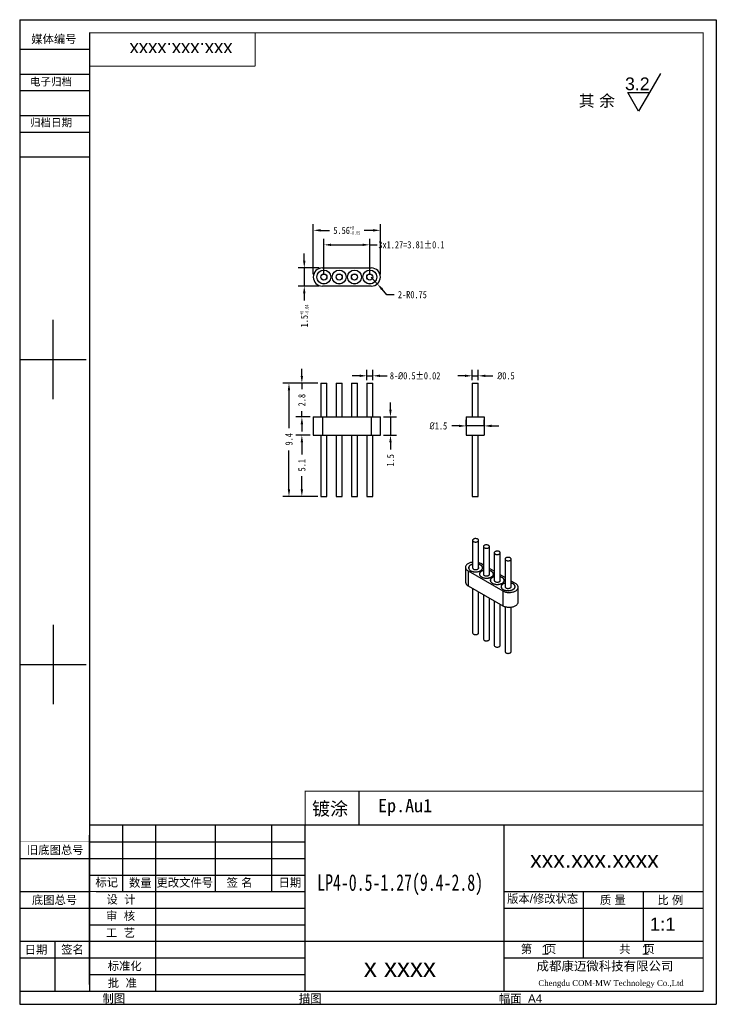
# Model space of a CAD drawing. Header units: inches. Extents: x 12.6 to 70.3, y 2.9 to 84.6.
import ezdxf

# ---------------------------------------------------------------- set-up
doc = ezdxf.new("R2010")
doc.units = ezdxf.units.IN
doc.header["$MEASUREMENT"] = 0
doc.layers.add('图框层', color=1, linetype='Continuous')
doc.layers.add('标注层', color=4, linetype='Continuous', lineweight=25)
doc.layers.add('零件外形图层', color=7, linetype='Continuous', lineweight=30)
doc.styles.add('SLDTEXTSTYLE6', font='txt', dxfattribs={"width": 0.7})
doc.styles.get("Standard").update_dxf_attribs({"font": 'arial.ttf'})
doc.styles.add('STYLE1', font='txt', dxfattribs={"height": 4})
doc.dimstyles.new('公差标注', dxfattribs={"dimtxt": 0.6, "dimasz": 0.6, "dimexe": 0.5, "dimexo": 0.25, "dimgap": 0.5, "dimtad": 0, "dimrnd": 1e-09, "dimdsep": 46, "dimtxsty": 'SLDTEXTSTYLE6', "dimcen": 0.09, "dimadec": 0, "dimazin": 2, "dimtol": 1, "dimtm": 1e-09, "dimtfac": 0.5, "dimtmove": 0, "dimatfit": 3, "dimfxl": 1, "dimfrac": 2, "dimtolj": 1, "dimarcsym": 0})
doc.dimstyles.new('垂直标注', dxfattribs={"dimtxt": 0.6, "dimasz": 0.6, "dimexe": 0.5, "dimexo": 0.25, "dimgap": 0.5, "dimtad": 0, "dimrnd": 1e-09, "dimzin": 9, "dimdsep": 46, "dimtxsty": 'SLDTEXTSTYLE6', "dimcen": 0, "dimadec": 0, "dimazin": 2, "dimtfac": 1, "dimtmove": 0, "dimatfit": 3, "dimfxl": 1, "dimfrac": 2, "dimtolj": 1, "dimtzin": 12, "dimarcsym": 0})
doc.dimstyles.new('平行标注', dxfattribs={"dimtxt": 0.6, "dimasz": 0.6, "dimexe": 0.5, "dimexo": 0.25, "dimgap": 0.5, "dimtad": 0, "dimtih": 1, "dimtoh": 1, "dimrnd": 1e-09, "dimzin": 9, "dimdsep": 46, "dimtxsty": 'SLDTEXTSTYLE6', "dimcen": 0.09, "dimadec": 0, "dimazin": 2, "dimtfac": 1, "dimtmove": 0, "dimatfit": 3, "dimfxl": 1, "dimfrac": 2, "dimtolj": 1, "dimtzin": 12, "dimarcsym": 0})

# ---------------------------------------------------------------- blocks, each defined once
blk = doc.blocks.new('*D37')
at = {"layer": 'Defpoints', "color": 0, "transparency": 16777216}
for p in [(34.892, 54.41), (37.535, 54.41), (37.535, 45.01)]:
    blk.add_point(p, dxfattribs=at)
at = {"layer": '标注层', "color": 0, "lineweight": -2, "transparency": 16777216}
for p, q in [((37.285, 54.41), (34.392, 54.41)), ((34.892, 53.81), (34.892, 50.687)), ((34.892, 45.61), (34.892, 48.833)), ((37.285, 45.01), (34.392, 45.01))]:
    blk.add_line(p, q, dxfattribs=at)
at = {"layer": '标注层', "color": 0, "transparency": 16777216}
for points in [[(34.792, 53.81), (34.992, 53.81), (34.892, 54.41)], [(34.792, 45.61), (34.992, 45.61), (34.892, 45.01)]]:
    blk.add_solid(points, dxfattribs=at)
at = {"layer": '标注层', "color": 0, "transparency": 16777216, "insert": (34.892, 49.76), "char_height": 0.6, "attachment_point": 5, "rotation": 90, "style": 'SLDTEXTSTYLE6'}
blk.add_mtext('\\A1;9.4', dxfattribs=at)
blk = doc.blocks.new('*D38')
at = {"layer": 'Defpoints', "color": 0, "transparency": 16777216}
for p in [(37.535, 54.41), (35.962, 51.61), (36.91, 51.61)]:
    blk.add_point(p, dxfattribs=at)
at = {"layer": '标注层', "color": 0, "lineweight": -2, "transparency": 16777216}
for p, q in [((35.962, 55.01), (35.962, 55.61)), ((37.285, 54.41), (35.462, 54.41)), ((35.962, 54.41), (35.962, 53.927)), ((36.66, 51.61), (35.462, 51.61)), ((35.962, 51.61), (35.962, 52.092)), ((35.962, 51.01), (35.962, 50.41))]:
    blk.add_line(p, q, dxfattribs=at)
at = {"layer": '标注层', "color": 0, "transparency": 16777216}
for points in [[(35.862, 55.01), (36.062, 55.01), (35.962, 54.41)], [(35.862, 51.01), (36.062, 51.01), (35.962, 51.61)]]:
    blk.add_solid(points, dxfattribs=at)
at = {"layer": '标注层', "color": 0, "transparency": 16777216, "insert": (35.962, 53.01), "char_height": 0.6, "attachment_point": 5, "rotation": 90, "style": 'SLDTEXTSTYLE6'}
blk.add_mtext('\\A1;2.8', dxfattribs=at)
blk = doc.blocks.new('*D39')
at = {"layer": 'Defpoints', "color": 0, "transparency": 16777216}
for p in [(36.91, 50.11), (35.962, 45.01), (37.535, 45.01)]:
    blk.add_point(p, dxfattribs=at)
at = {"layer": '标注层', "color": 0, "lineweight": -2, "transparency": 16777216}
for p, q in [((36.66, 50.11), (35.462, 50.11)), ((35.962, 49.51), (35.962, 48.512)), ((35.962, 45.61), (35.962, 46.707)), ((37.285, 45.01), (35.462, 45.01))]:
    blk.add_line(p, q, dxfattribs=at)
at = {"layer": '标注层', "color": 0, "transparency": 16777216}
for points in [[(35.862, 49.51), (36.062, 49.51), (35.962, 50.11)], [(35.862, 45.61), (36.062, 45.61), (35.962, 45.01)]]:
    blk.add_solid(points, dxfattribs=at)
at = {"layer": '标注层', "color": 0, "transparency": 16777216, "insert": (35.962, 47.61), "char_height": 0.6, "attachment_point": 5, "rotation": 90, "style": 'SLDTEXTSTYLE6'}
blk.add_mtext('\\A1;5.1', dxfattribs=at)
blk = doc.blocks.new('*D40')
at = {"layer": 'Defpoints', "color": 0, "transparency": 16777216}
for p in [(41.845, 55.025), (41.345, 54.41), (41.845, 54.41)]:
    blk.add_point(p, dxfattribs=at)
at = {"layer": '标注层', "color": 0, "lineweight": -2, "transparency": 16777216}
for p, q in [((40.745, 55.025), (40.145, 55.025)), ((41.345, 54.66), (41.345, 55.525)), ((41.345, 55.025), (41.845, 55.025)), ((41.845, 54.66), (41.845, 55.525)), ((42.445, 55.025), (43.045, 55.025))]:
    blk.add_line(p, q, dxfattribs=at)
at = {"layer": '标注层', "color": 0, "transparency": 16777216}
for points in [[(40.745, 55.125), (40.745, 54.925), (41.345, 55.025)], [(42.445, 55.125), (42.445, 54.925), (41.845, 55.025)]]:
    blk.add_solid(points, dxfattribs=at)
at = {"layer": '标注层', "color": 0, "transparency": 16777216, "insert": (45.354, 55.025), "char_height": 0.6, "attachment_point": 5, "style": 'SLDTEXTSTYLE6'}
blk.add_mtext('\\A1;8-{\\fISOCPEUR|b0|i0|c0|p34;%%C}0.5%%P0.02', dxfattribs=at)
blk = doc.blocks.new('*D41')
at = {"layer": 'Defpoints', "color": 0, "transparency": 16777216}
for p in [(42.47, 51.61), (43.309, 51.61), (42.47, 50.11)]:
    blk.add_point(p, dxfattribs=at)
at = {"layer": '标注层', "color": 0, "lineweight": -2, "transparency": 16777216}
for p, q in [((43.309, 52.21), (43.309, 52.81)), ((42.72, 51.61), (43.809, 51.61)), ((43.309, 51.61), (43.309, 50.11)), ((42.72, 50.11), (43.809, 50.11)), ((43.309, 49.51), (43.309, 48.91))]:
    blk.add_line(p, q, dxfattribs=at)
at = {"layer": '标注层', "color": 0, "transparency": 16777216}
for points in [[(43.209, 52.21), (43.409, 52.21), (43.309, 51.61)], [(43.209, 49.51), (43.409, 49.51), (43.309, 50.11)]]:
    blk.add_solid(points, dxfattribs=at)
at = {"layer": '标注层', "color": 0, "transparency": 16777216, "insert": (43.309, 48.012), "char_height": 0.6, "attachment_point": 5, "rotation": 90, "style": 'SLDTEXTSTYLE6'}
blk.add_mtext('\\A1;1.5', dxfattribs=at)
blk = doc.blocks.new('*D42')
at = {"layer": 'Defpoints', "color": 0, "transparency": 16777216}
for p in [(50.587, 55.025), (50.087, 54.41), (50.587, 54.41)]:
    blk.add_point(p, dxfattribs=at)
at = {"layer": '标注层', "color": 0, "lineweight": -2, "transparency": 16777216}
for p, q in [((49.487, 55.025), (48.887, 55.025)), ((50.087, 54.66), (50.087, 55.525)), ((50.087, 55.025), (50.587, 55.025)), ((50.587, 54.66), (50.587, 55.525)), ((51.187, 55.025), (51.787, 55.025))]:
    blk.add_line(p, q, dxfattribs=at)
at = {"layer": '标注层', "color": 0, "transparency": 16777216}
for points in [[(49.487, 55.125), (49.487, 54.925), (50.087, 55.025)], [(51.187, 55.125), (51.187, 54.925), (50.587, 55.025)]]:
    blk.add_solid(points, dxfattribs=at)
at = {"layer": '标注层', "color": 0, "transparency": 16777216, "insert": (52.886, 55.025), "char_height": 0.6, "attachment_point": 5, "style": 'SLDTEXTSTYLE6'}
blk.add_mtext('\\A1;{\\fISOCPEUR|b0|i0|c0|p34;%%C}0.5', dxfattribs=at)
blk = doc.blocks.new('*D43')
at = {"layer": 'Defpoints', "color": 0, "transparency": 16777216}
for p in [(51.087, 50.87), (49.587, 50.59), (51.087, 50.59)]:
    blk.add_point(p, dxfattribs=at)
at = {"layer": '标注层', "color": 0, "lineweight": -2, "transparency": 16777216}
for p, q in [((48.987, 50.87), (48.387, 50.87)), ((49.587, 50.84), (49.587, 51.37)), ((51.087, 50.87), (49.587, 50.87)), ((51.087, 50.84), (51.087, 51.37)), ((51.687, 50.87), (52.287, 50.87))]:
    blk.add_line(p, q, dxfattribs=at)
at = {"layer": '标注层', "color": 0, "transparency": 16777216}
for points in [[(48.987, 50.97), (48.987, 50.77), (49.587, 50.87)], [(51.687, 50.97), (51.687, 50.77), (51.087, 50.87)]]:
    blk.add_solid(points, dxfattribs=at)
at = {"layer": '标注层', "color": 0, "transparency": 16777216, "insert": (47.287, 50.87), "char_height": 0.6, "attachment_point": 5, "style": 'SLDTEXTSTYLE6'}
blk.add_mtext('\\A1;{\\fISOCPEUR|b0|i0|c0|p34;%%C}1.5', dxfattribs=at)
blk = doc.blocks.new('*D44')
at = {"layer": 'Defpoints', "color": 0, "transparency": 16777216}
for p in [(41.595, 65.891), (37.785, 63.221), (41.595, 63.221)]:
    blk.add_point(p, dxfattribs=at)
at = {"layer": '标注层', "color": 0, "lineweight": -2, "transparency": 16777216}
for p, q in [((37.785, 63.471), (37.785, 66.391)), ((41.595, 63.471), (41.595, 66.391)), ((38.385, 65.891), (40.995, 65.891)), ((41.595, 65.891), (42.195, 65.891))]:
    blk.add_line(p, q, dxfattribs=at)
at = {"layer": '标注层', "color": 0, "transparency": 16777216}
for points in [[(38.385, 65.991), (38.385, 65.791), (37.785, 65.891)], [(40.995, 65.991), (40.995, 65.791), (41.595, 65.891)]]:
    blk.add_solid(points, dxfattribs=at)
at = {"layer": '标注层', "color": 0, "transparency": 16777216, "insert": (45.049, 65.891), "char_height": 0.6, "attachment_point": 5, "style": 'SLDTEXTSTYLE6'}
blk.add_mtext('\\A1;3x1.27=3.81%%P0.1', dxfattribs=at)
blk = doc.blocks.new('*D45')
at = {"layer": 'Defpoints', "color": 0, "transparency": 16777216}
for p in [(42.47, 67.093), (36.91, 63.221), (42.47, 63.221)]:
    blk.add_point(p, dxfattribs=at)
at = {"layer": '标注层', "color": 0, "lineweight": -2, "transparency": 16777216}
for p, q in [((36.91, 63.471), (36.91, 67.593)), ((37.51, 67.093), (38.245, 67.093)), ((41.87, 67.093), (41.134, 67.093)), ((42.47, 63.471), (42.47, 67.593))]:
    blk.add_line(p, q, dxfattribs=at)
at = {"layer": '标注层', "color": 0, "transparency": 16777216}
for points in [[(37.51, 67.193), (37.51, 66.993), (36.91, 67.093)], [(41.87, 67.193), (41.87, 66.993), (42.47, 67.093)]]:
    blk.add_solid(points, dxfattribs=at)
at = {"layer": '标注层', "color": 0, "transparency": 16777216, "insert": (39.69, 67.093), "char_height": 0.6, "attachment_point": 5, "style": 'SLDTEXTSTYLE6'}
blk.add_mtext('\\A1;5.56{\\H0.3;\\S+0^ -0.05;}', dxfattribs=at)
blk = doc.blocks.new('*D46')
at = {"layer": 'Defpoints', "color": 0, "transparency": 16777216}
for p in [(37.66, 63.971), (36.161, 62.471), (37.66, 62.471)]:
    blk.add_point(p, dxfattribs=at)
at = {"layer": '标注层', "color": 0, "lineweight": -2, "transparency": 16777216}
for p, q in [((36.161, 64.571), (36.161, 65.171)), ((37.41, 63.971), (35.661, 63.971)), ((36.161, 63.971), (36.161, 62.471)), ((37.41, 62.471), (35.661, 62.471)), ((36.161, 61.871), (36.161, 61.271))]:
    blk.add_line(p, q, dxfattribs=at)
at = {"layer": '标注层', "color": 0, "transparency": 16777216}
for points in [[(36.061, 64.571), (36.261, 64.571), (36.161, 63.971)], [(36.061, 61.871), (36.261, 61.871), (36.161, 62.471)]]:
    blk.add_solid(points, dxfattribs=at)
at = {"layer": '标注层', "color": 0, "transparency": 16777216, "insert": (36.161, 59.989), "char_height": 0.6, "attachment_point": 5, "rotation": 90, "style": 'SLDTEXTSTYLE6'}
blk.add_mtext('\\A1;1.5{\\H0.3;\\S+0^ -0.04;}', dxfattribs=at)
blk = doc.blocks.new('*D47')
at = {"layer": 'Defpoints', "color": 0, "transparency": 16777216}
for p in [(41.72, 63.221), (42.216, 62.658)]:
    blk.add_point(p, dxfattribs=at)
at = {"layer": '标注层', "color": 0, "lineweight": -2, "transparency": 16777216}
for p, q in [((41.72, 63.221), (42.216, 62.658)), ((43.009, 61.757), (42.612, 62.208)), ((43.609, 61.757), (43.009, 61.757))]:
    blk.add_line(p, q, dxfattribs=at)
at = {"layer": '标注层', "color": 0, "transparency": 16777216}
blk.add_solid([(42.687, 62.274), (42.537, 62.141), (42.216, 62.658)], dxfattribs=at)
at = {"layer": '标注层', "color": 0, "transparency": 16777216, "insert": (45.126, 61.757), "char_height": 0.6, "attachment_point": 5, "style": 'SLDTEXTSTYLE6'}
blk.add_mtext('\\A1;2-R0.75', dxfattribs=at)

msp = doc.modelspace()

# ---------------------------------------------------------------- linework, layer by layer
at = {"layer": '图框层', "color": 1}
for p, q in [((12.578, 84.567), (70.328, 84.567)), ((12.578, 84.567), (12.578, 2.892)), ((70.328, 84.567), (70.328, 2.892)), ((18.353, 83.467), (18.353, 3.992)), ((18.353, 82.092), (12.578, 82.092)), ((65.691, 80.093), (64.789, 78.531)), ((18.353, 80.029), (12.578, 80.029)), ((18.353, 80.029), (12.578, 80.029)), ((18.353, 78.654), (12.578, 78.654)), ((63.887, 76.969), (62.985, 78.531)), ((62.985, 78.531), (64.789, 78.531)), ((64.789, 78.531), (63.887, 76.969)), ((18.353, 76.592), (12.578, 76.592)), ((18.353, 75.217), (12.578, 75.217)), ((18.353, 73.154), (12.578, 73.154)), ((15.328, 53.079), (15.328, 59.679)), ((70.328, 57.342), (70.328, 2.892)), ((12.578, 56.379), (18.078, 56.379)), ((15.328, 34.379), (15.328, 27.779)), ((12.578, 31.079), (18.078, 31.079)), ((40.689, 20.561), (40.689, 17.811)), ((18.353, 17.742), (18.353, 3.992)), ((69.228, 17.742), (18.353, 17.742)), ((21.103, 12.242), (21.103, 17.742)), ((23.853, 3.992), (23.853, 17.742)), ((28.803, 12.242), (28.803, 17.742)), ((33.478, 12.242), (33.478, 17.742)), ((36.228, 3.992), (36.228, 17.742)), ((52.728, 3.992), (52.728, 17.742)), ((18.353, 4.542), (18.353, 16.917)), ((18.353, 16.367), (36.228, 16.367)), ((12.578, 14.992), (18.353, 14.992)), ((18.353, 14.992), (36.228, 14.992)), ((18.353, 13.617), (36.228, 13.617)), ((12.578, 12.242), (18.353, 12.242)), ((18.903, 12.242), (36.228, 12.242)), ((52.728, 12.242), (69.228, 12.242)), ((59.328, 6.742), (59.328, 12.242)), ((64.278, 8.117), (64.278, 12.242)), ((12.578, 10.867), (18.353, 10.867)), ((18.353, 10.867), (36.228, 10.867)), ((52.728, 10.867), (69.228, 10.867)), ((18.353, 9.492), (36.228, 9.492)), ((12.578, 8.117), (18.353, 8.117)), ((15.465, 8.117), (15.465, 3.992)), ((18.353, 8.117), (69.228, 8.117)), ((12.578, 6.742), (18.353, 6.742)), ((18.353, 6.742), (36.228, 6.742)), ((52.728, 6.742), (69.228, 6.742)), ((18.353, 5.367), (36.228, 5.367)), ((12.578, 3.992), (69.228, 3.992)), ((12.578, 2.892), (70.328, 2.892)), ((12.578, 2.892), (70.328, 2.892))]:
    msp.add_line(p, q, dxfattribs=at)
for points, const_width in [([(18.353, 83.467), (18.353, 3.992), (69.228, 3.992), (69.228, 83.467), (18.353, 83.467)], 0.0825), ([(32.103, 80.717), (32.103, 83.467)], 0.0825), ([(32.103, 80.717), (18.353, 80.717)], 0.0825), ([(36.228, 17.742), (36.228, 20.561), (69.228, 20.561)], 0.0825), ([(52.728, 17.742), (52.728, 3.992)], 0.0825), ([(12.578, 16.367), (18.353, 16.367)], 0.0275), ([(18.353, 12.242), (36.228, 12.242)], 0.0825), ([(52.728, 12.242), (69.228, 12.242)], 0.0825), ([(52.728, 6.742), (69.228, 6.742)], 0.0825)]:
    msp.add_lwpolyline(points, dxfattribs=dict(at, const_width=const_width))
at = {"layer": '图框层', "color": 1, "const_width": 0.0825}
msp.add_lwpolyline([(18.353, 83.467), (69.228, 83.467), (69.228, 3.992), (18.353, 3.992), (18.353, 83.467)], close=True, dxfattribs=at)
at = {"layer": '零件外形图层', "linetype": 'Continuous', "lineweight": 30}
for p, q in [((37.66, 63.971), (41.72, 63.971)), ((41.72, 62.471), (37.66, 62.471)), ((37.535, 54.41), (37.535, 51.61)), ((37.535, 54.41), (37.785, 54.41)), ((37.785, 54.41), (38.035, 54.41)), ((38.035, 51.61), (38.035, 54.41)), ((38.805, 54.41), (38.805, 51.61)), ((38.805, 54.41), (39.055, 54.41)), ((39.055, 54.41), (39.305, 54.41)), ((39.305, 51.61), (39.305, 54.41)), ((40.075, 54.41), (40.075, 51.61)), ((40.075, 54.41), (40.325, 54.41)), ((40.325, 54.41), (40.575, 54.41)), ((40.575, 51.61), (40.575, 54.41)), ((41.345, 54.41), (41.345, 51.61)), ((41.345, 54.41), (41.595, 54.41)), ((41.595, 54.41), (41.845, 54.41)), ((41.845, 51.61), (41.845, 54.41)), ((50.087, 54.41), (50.087, 51.61)), ((50.087, 54.41), (50.587, 54.41)), ((50.587, 51.61), (50.587, 54.41)), ((36.91, 51.61), (36.91, 50.11)), ((36.91, 51.61), (37.66, 51.61)), ((37.66, 51.61), (37.66, 50.11)), ((37.66, 51.61), (41.72, 51.61)), ((41.72, 51.61), (41.72, 50.11)), ((41.72, 51.61), (42.47, 51.61)), ((42.47, 50.11), (42.47, 51.61)), ((49.587, 51.61), (49.587, 50.11)), ((49.587, 51.61), (51.087, 51.61)), ((51.087, 51.61), (51.087, 50.11)), ((36.91, 50.11), (37.66, 50.11)), ((37.535, 50.11), (37.535, 45.01)), ((37.66, 50.11), (41.72, 50.11)), ((38.035, 45.01), (38.035, 50.11)), ((38.805, 50.11), (38.805, 45.01)), ((39.305, 45.01), (39.305, 50.11)), ((40.075, 50.11), (40.075, 45.01)), ((40.575, 45.01), (40.575, 50.11)), ((41.345, 50.11), (41.345, 45.01)), ((41.72, 50.11), (42.47, 50.11)), ((41.845, 45.01), (41.845, 50.11)), ((49.587, 50.11), (51.087, 50.11)), ((50.087, 50.11), (50.087, 45.01)), ((50.587, 45.01), (50.587, 50.11)), ((37.535, 45.01), (37.785, 45.01)), ((37.785, 45.01), (38.035, 45.01)), ((38.805, 45.01), (39.055, 45.01)), ((39.055, 45.01), (39.305, 45.01)), ((40.075, 45.01), (40.325, 45.01)), ((40.325, 45.01), (40.575, 45.01)), ((41.345, 45.01), (41.595, 45.01)), ((41.595, 45.01), (41.845, 45.01)), ((50.087, 45.01), (50.587, 45.01)), ((50.119, 41.379), (50.119, 39.064)), ((50.619, 39.064), (50.619, 41.379)), ((51.017, 40.861), (51.017, 38.545)), ((51.517, 38.545), (51.517, 40.861)), ((51.915, 40.342), (51.915, 38.027)), ((52.415, 38.027), (52.415, 40.342)), ((51.017, 39.331), (50.811, 39.45)), ((52.813, 39.824), (52.813, 37.508)), ((53.313, 37.508), (53.313, 39.824)), ((49.531, 39.144), (49.531, 37.919)), ((49.75, 38.838), (52.621, 37.18)), ((49.75, 38.838), (49.75, 37.613)), ((49.794, 39.093), (49.794, 39.049)), ((50.692, 38.574), (50.692, 38.53)), ((50.944, 39.049), (50.944, 39.093)), ((51.915, 38.812), (51.517, 39.042)), ((51.842, 38.53), (51.842, 38.574)), ((52.813, 38.294), (52.415, 38.524)), ((49.75, 37.613), (52.621, 35.955)), ((51.59, 38.056), (51.59, 38.012)), ((52.74, 38.012), (52.74, 38.056)), ((53.682, 37.793), (53.313, 38.005)), ((50.119, 37.4), (50.119, 33.704)), ((50.619, 33.704), (50.619, 37.111)), ((51.017, 36.881), (51.017, 33.185)), ((52.488, 37.537), (52.488, 37.494)), ((52.621, 37.18), (52.621, 35.955)), ((53.638, 37.494), (53.638, 37.537)), ((53.902, 36.262), (53.902, 37.486)), ((51.517, 33.185), (51.517, 36.593)), ((51.915, 36.363), (51.915, 32.667)), ((52.415, 32.667), (52.415, 36.074)), ((52.813, 35.875), (52.813, 32.148)), ((53.313, 32.148), (53.313, 35.839))]:
    msp.add_line(p, q, dxfattribs=at)
at = {"layer": '零件外形图层', "linetype": 'Continuous', "lineweight": 30, "flags": 128}
for points in [[(50.192, 41.277), (50.224, 41.262), (50.259, 41.249), (50.298, 41.241), (50.338, 41.236), (50.379, 41.235), (50.42, 41.238), (50.46, 41.245), (50.497, 41.255), (50.531, 41.269), (50.56, 41.286), (50.584, 41.305), (50.602, 41.327), (50.614, 41.349), (50.619, 41.373), (50.617, 41.397), (50.609, 41.42), (50.594, 41.442), (50.573, 41.463), (50.546, 41.481), (50.514, 41.496), (50.479, 41.509), (50.44, 41.517), (50.4, 41.522), (50.359, 41.523), (50.318, 41.52), (50.278, 41.513), (50.241, 41.503), (50.207, 41.489), (50.178, 41.472), (50.154, 41.453), (50.136, 41.431), (50.124, 41.409), (50.119, 41.385), (50.121, 41.361), (50.129, 41.338), (50.144, 41.316), (50.166, 41.295), (50.192, 41.277)], [(51.09, 40.759), (51.122, 40.743), (51.157, 40.731), (51.196, 40.722), (51.236, 40.717), (51.277, 40.716), (51.318, 40.719), (51.358, 40.726), (51.395, 40.737), (51.429, 40.75), (51.458, 40.767), (51.482, 40.787), (51.5, 40.808), (51.512, 40.831), (51.517, 40.855), (51.515, 40.878), (51.507, 40.902), (51.492, 40.924), (51.471, 40.944), (51.444, 40.963), (51.412, 40.978), (51.377, 40.99), (51.338, 40.999), (51.298, 41.004), (51.257, 41.005), (51.216, 41.002), (51.176, 40.995), (51.139, 40.985), (51.106, 40.971), (51.076, 40.954), (51.052, 40.934), (51.034, 40.913), (51.022, 40.89), (51.017, 40.867), (51.019, 40.843), (51.027, 40.819), (51.042, 40.797), (51.064, 40.777), (51.09, 40.759)], [(51.988, 40.24), (52.02, 40.225), (52.055, 40.213), (52.094, 40.204), (52.134, 40.199), (52.175, 40.198), (52.216, 40.201), (52.256, 40.208), (52.293, 40.218), (52.327, 40.232), (52.356, 40.249), (52.38, 40.268), (52.398, 40.29), (52.41, 40.313), (52.415, 40.336), (52.413, 40.36), (52.405, 40.383), (52.39, 40.406), (52.369, 40.426), (52.342, 40.444), (52.31, 40.46), (52.275, 40.472), (52.236, 40.48), (52.196, 40.485), (52.155, 40.486), (52.114, 40.483), (52.074, 40.477), (52.037, 40.466), (52.004, 40.452), (51.974, 40.435), (51.95, 40.416), (51.932, 40.395), (51.92, 40.372), (51.915, 40.348), (51.917, 40.324), (51.926, 40.301), (51.941, 40.279), (51.962, 40.258), (51.988, 40.24)], [(50.119, 39.567), (50.087, 39.562), (50.019, 39.549), (49.953, 39.533), (49.89, 39.513), (49.831, 39.49), (49.776, 39.464), (49.726, 39.435), (49.68, 39.403), (49.64, 39.369), (49.606, 39.333), (49.578, 39.295), (49.556, 39.256), (49.541, 39.216), (49.533, 39.175), (49.531, 39.133), (49.536, 39.092), (49.548, 39.052), (49.566, 39.012), (49.591, 38.973), (49.622, 38.936), (49.66, 38.901), (49.702, 38.868), (49.75, 38.838)], [(50.119, 39.395), (50.068, 39.379), (50.017, 39.359), (49.97, 39.336), (49.928, 39.31), (49.89, 39.281), (49.858, 39.251), (49.832, 39.219), (49.812, 39.185), (49.798, 39.15), (49.79, 39.115), (49.79, 39.079), (49.795, 39.044), (49.808, 39.009), (49.826, 38.975), (49.851, 38.942), (49.882, 38.911), (49.918, 38.882), (49.959, 38.856)], [(50.119, 39.392), (50.086, 39.382), (50.034, 39.362), (49.985, 39.34), (49.941, 39.314), (49.902, 39.286), (49.869, 39.256), (49.841, 39.224), (49.819, 39.19), (49.804, 39.155), (49.796, 39.12), (49.794, 39.084), (49.799, 39.048), (49.811, 39.013), (49.829, 38.978), (49.854, 38.945), (49.885, 38.914), (49.921, 38.885), (49.962, 38.858)], [(49.959, 38.856), (50.005, 38.832), (50.055, 38.811), (50.109, 38.794), (50.165, 38.779), (50.224, 38.769), (50.284, 38.761), (50.346, 38.758), (50.408, 38.759), (50.469, 38.763), (50.529, 38.771), (50.587, 38.783), (50.643, 38.798), (50.696, 38.816), (50.745, 38.838), (50.79, 38.862), (50.83, 38.889), (50.865, 38.919), (50.894, 38.95), (50.917, 38.983), (50.934, 39.018), (50.945, 39.053), (50.949, 39.088), (50.947, 39.124), (50.938, 39.159), (50.922, 39.194), (50.9, 39.227), (50.873, 39.259), (50.839, 39.289), (50.8, 39.317), (50.757, 39.342), (50.709, 39.364), (50.657, 39.383), (50.619, 39.395)], [(49.962, 38.858), (50.009, 38.834), (50.059, 38.813), (50.114, 38.795), (50.171, 38.781), (50.23, 38.771), (50.291, 38.764), (50.353, 38.761), (50.416, 38.762), (50.477, 38.767), (50.538, 38.775), (50.596, 38.788), (50.652, 38.804), (50.705, 38.823), (50.753, 38.846), (50.797, 38.871), (50.836, 38.899), (50.87, 38.929), (50.897, 38.962), (50.919, 38.995), (50.934, 39.03), (50.942, 39.066), (50.944, 39.102), (50.939, 39.138), (50.927, 39.173), (50.909, 39.207), (50.884, 39.24), (50.854, 39.271), (50.817, 39.301), (50.776, 39.327), (50.729, 39.351), (50.679, 39.372), (50.625, 39.39), (50.619, 39.392)], [(52.886, 39.722), (52.918, 39.706), (52.953, 39.694), (52.992, 39.685), (53.032, 39.681), (53.073, 39.68), (53.114, 39.683), (53.154, 39.689), (53.191, 39.7), (53.225, 39.714), (53.254, 39.73), (53.278, 39.75), (53.296, 39.771), (53.308, 39.794), (53.313, 39.818), (53.311, 39.842), (53.303, 39.865), (53.288, 39.887), (53.267, 39.908), (53.24, 39.926), (53.208, 39.941), (53.173, 39.953), (53.134, 39.962), (53.094, 39.967), (53.053, 39.968), (53.012, 39.965), (52.972, 39.958), (52.935, 39.948), (52.902, 39.934), (52.872, 39.917), (52.848, 39.898), (52.83, 39.876), (52.818, 39.853), (52.813, 39.83), (52.815, 39.806), (52.824, 39.783), (52.839, 39.76), (52.86, 39.74), (52.886, 39.722)], [(50.189, 38.989), (50.22, 38.973), (50.255, 38.961), (50.293, 38.952), (50.333, 38.947), (50.374, 38.946), (50.415, 38.948), (50.455, 38.954), (50.492, 38.964), (50.526, 38.977), (50.556, 38.993), (50.582, 39.012), (50.602, 39.032), (50.615, 39.055), (50.623, 39.078), (50.624, 39.102), (50.619, 39.122)], [(51.017, 38.876), (50.966, 38.86), (50.915, 38.84), (50.868, 38.817), (50.826, 38.791), (50.788, 38.763), (50.756, 38.733), (50.73, 38.7), (50.71, 38.667), (50.696, 38.632), (50.688, 38.597), (50.688, 38.561), (50.693, 38.525), (50.706, 38.49), (50.724, 38.457), (50.749, 38.424), (50.78, 38.393), (50.816, 38.364), (50.857, 38.338)], [(51.017, 38.873), (50.984, 38.863), (50.932, 38.844), (50.883, 38.821), (50.839, 38.796), (50.8, 38.768), (50.767, 38.738), (50.739, 38.705), (50.717, 38.672), (50.702, 38.637), (50.694, 38.601), (50.692, 38.565), (50.697, 38.529), (50.709, 38.494), (50.727, 38.46), (50.752, 38.427), (50.783, 38.396), (50.819, 38.366), (50.861, 38.34)], [(50.857, 38.338), (50.903, 38.314), (50.953, 38.293), (51.007, 38.275), (51.063, 38.261), (51.122, 38.25), (51.182, 38.243), (51.244, 38.24), (51.306, 38.24), (51.367, 38.244), (51.427, 38.252), (51.485, 38.264), (51.541, 38.279), (51.594, 38.298), (51.643, 38.319), (51.688, 38.344), (51.728, 38.371), (51.763, 38.4), (51.792, 38.432), (51.815, 38.465), (51.832, 38.499), (51.843, 38.534), (51.847, 38.57), (51.845, 38.605), (51.836, 38.641), (51.82, 38.675), (51.798, 38.709), (51.771, 38.74), (51.737, 38.77), (51.698, 38.798), (51.655, 38.823), (51.607, 38.846), (51.555, 38.865), (51.517, 38.876)], [(50.861, 38.34), (50.907, 38.316), (50.957, 38.295), (51.012, 38.277), (51.069, 38.263), (51.128, 38.252), (51.189, 38.245), (51.252, 38.242), (51.314, 38.243), (51.375, 38.248), (51.436, 38.257), (51.494, 38.269), (51.55, 38.285), (51.603, 38.305), (51.651, 38.327), (51.695, 38.353), (51.734, 38.381), (51.768, 38.411), (51.795, 38.443), (51.817, 38.477), (51.832, 38.512), (51.84, 38.547), (51.842, 38.583), (51.837, 38.619), (51.825, 38.654), (51.807, 38.689), (51.782, 38.722), (51.752, 38.753), (51.715, 38.782), (51.674, 38.809), (51.627, 38.833), (51.577, 38.854), (51.523, 38.872), (51.517, 38.873)], [(51.087, 38.47), (51.118, 38.455), (51.153, 38.443), (51.191, 38.434), (51.231, 38.429), (51.272, 38.427), (51.313, 38.429), (51.353, 38.436), (51.39, 38.445), (51.424, 38.458), (51.455, 38.474), (51.48, 38.493), (51.5, 38.514), (51.513, 38.536), (51.521, 38.559), (51.522, 38.583), (51.517, 38.603)], [(51.915, 38.358), (51.864, 38.342), (51.813, 38.322), (51.766, 38.299), (51.724, 38.273), (51.686, 38.245), (51.654, 38.214), (51.628, 38.182), (51.608, 38.148), (51.594, 38.114), (51.586, 38.078), (51.586, 38.042), (51.591, 38.007), (51.604, 37.972), (51.622, 37.938), (51.647, 37.905), (51.678, 37.874), (51.714, 37.846), (51.755, 37.819)], [(51.915, 38.355), (51.882, 38.345), (51.83, 38.325), (51.781, 38.303), (51.737, 38.278), (51.698, 38.25), (51.665, 38.219), (51.637, 38.187), (51.615, 38.153), (51.6, 38.118), (51.592, 38.083), (51.59, 38.047), (51.595, 38.011), (51.607, 37.976), (51.625, 37.941), (51.65, 37.908), (51.681, 37.877), (51.717, 37.848), (51.759, 37.821)], [(51.755, 37.819), (51.801, 37.795), (51.851, 37.774), (51.905, 37.757), (51.961, 37.742), (52.02, 37.732), (52.08, 37.725), (52.142, 37.721), (52.204, 37.722), (52.265, 37.726), (52.325, 37.734), (52.383, 37.746), (52.439, 37.761), (52.492, 37.779), (52.541, 37.801), (52.586, 37.825), (52.626, 37.853), (52.661, 37.882), (52.69, 37.913), (52.713, 37.946), (52.73, 37.981), (52.741, 38.016), (52.745, 38.051), (52.743, 38.087), (52.734, 38.122), (52.718, 38.157), (52.696, 38.19), (52.669, 38.222), (52.635, 38.252), (52.596, 38.28), (52.553, 38.305), (52.505, 38.327), (52.453, 38.347), (52.415, 38.358)], [(51.759, 37.821), (51.805, 37.797), (51.855, 37.776), (51.91, 37.758), (51.967, 37.744), (52.026, 37.734), (52.087, 37.727), (52.15, 37.724), (52.212, 37.725), (52.273, 37.73), (52.334, 37.739), (52.392, 37.751), (52.448, 37.767), (52.501, 37.786), (52.549, 37.809), (52.593, 37.834), (52.632, 37.862), (52.666, 37.892), (52.693, 37.925), (52.715, 37.958), (52.73, 37.993), (52.738, 38.029), (52.74, 38.065), (52.735, 38.101), (52.723, 38.136), (52.705, 38.17), (52.68, 38.203), (52.65, 38.235), (52.613, 38.264), (52.572, 38.291), (52.525, 38.315), (52.475, 38.336), (52.421, 38.353), (52.415, 38.355)], [(51.985, 37.952), (52.016, 37.936), (52.051, 37.924), (52.089, 37.915), (52.129, 37.91), (52.17, 37.909), (52.211, 37.911), (52.251, 37.917), (52.288, 37.927), (52.322, 37.94), (52.353, 37.956), (52.378, 37.975), (52.398, 37.995), (52.411, 38.018), (52.419, 38.041), (52.42, 38.065), (52.415, 38.085)], [(52.813, 37.84), (52.762, 37.824), (52.711, 37.804), (52.664, 37.78), (52.622, 37.755), (52.584, 37.726), (52.552, 37.696), (52.526, 37.664), (52.506, 37.63), (52.492, 37.595), (52.484, 37.56), (52.484, 37.524), (52.489, 37.489), (52.502, 37.454), (52.52, 37.42), (52.545, 37.387), (52.576, 37.356), (52.612, 37.327), (52.653, 37.301)], [(52.813, 37.836), (52.78, 37.826), (52.728, 37.807), (52.679, 37.785), (52.635, 37.759), (52.596, 37.731), (52.563, 37.701), (52.535, 37.669), (52.513, 37.635), (52.498, 37.6), (52.49, 37.564), (52.488, 37.528), (52.493, 37.493), (52.505, 37.457), (52.523, 37.423), (52.548, 37.39), (52.579, 37.359), (52.615, 37.329), (52.657, 37.303)], [(52.621, 37.18), (52.674, 37.153), (52.731, 37.128), (52.792, 37.106), (52.856, 37.088), (52.923, 37.074), (52.992, 37.063), (53.062, 37.057), (53.134, 37.054), (53.205, 37.055), (53.276, 37.059), (53.346, 37.068), (53.414, 37.081), (53.479, 37.097), (53.542, 37.117), (53.601, 37.14), (53.656, 37.166), (53.706, 37.195), (53.752, 37.227), (53.792, 37.261), (53.826, 37.297), (53.854, 37.335), (53.876, 37.374), (53.891, 37.415), (53.9, 37.456), (53.901, 37.497), (53.896, 37.538), (53.884, 37.578), (53.866, 37.618), (53.841, 37.657), (53.81, 37.694), (53.773, 37.729), (53.73, 37.762), (53.682, 37.793)], [(52.653, 37.301), (52.699, 37.277), (52.749, 37.256), (52.803, 37.238), (52.859, 37.224), (52.918, 37.213), (52.979, 37.206), (53.04, 37.203), (53.102, 37.203), (53.163, 37.208), (53.223, 37.216), (53.282, 37.227), (53.337, 37.242), (53.39, 37.261), (53.439, 37.283), (53.484, 37.307), (53.524, 37.334), (53.559, 37.364), (53.588, 37.395), (53.611, 37.428), (53.628, 37.462), (53.639, 37.497), (53.643, 37.533), (53.641, 37.569), (53.632, 37.604), (53.616, 37.638), (53.594, 37.672), (53.567, 37.704), (53.533, 37.734), (53.495, 37.761), (53.451, 37.786), (53.403, 37.809), (53.351, 37.828), (53.313, 37.84)], [(52.657, 37.303), (52.703, 37.279), (52.753, 37.258), (52.808, 37.24), (52.865, 37.226), (52.924, 37.215), (52.986, 37.209), (53.048, 37.206), (53.11, 37.207), (53.171, 37.211), (53.232, 37.22), (53.29, 37.233), (53.346, 37.248), (53.399, 37.268), (53.447, 37.29), (53.491, 37.316), (53.53, 37.344), (53.564, 37.374), (53.591, 37.406), (53.613, 37.44), (53.628, 37.475), (53.636, 37.511), (53.638, 37.546), (53.633, 37.582), (53.621, 37.618), (53.603, 37.652), (53.578, 37.685), (53.548, 37.716), (53.511, 37.745), (53.47, 37.772), (53.423, 37.796), (53.373, 37.817), (53.319, 37.835), (53.313, 37.836)], [(52.883, 37.433), (52.914, 37.418), (52.949, 37.406), (52.987, 37.397), (53.027, 37.392), (53.068, 37.39), (53.109, 37.393), (53.149, 37.399), (53.186, 37.408), (53.22, 37.422), (53.251, 37.438), (53.276, 37.456), (53.296, 37.477), (53.309, 37.499), (53.317, 37.523), (53.318, 37.546), (53.313, 37.566)], [(52.621, 35.955), (52.674, 35.928), (52.731, 35.903), (52.792, 35.882), (52.856, 35.864), (52.923, 35.849), (52.992, 35.839), (53.062, 35.832), (53.134, 35.829), (53.205, 35.83), (53.276, 35.835), (53.346, 35.843), (53.414, 35.856), (53.479, 35.872), (53.542, 35.892), (53.601, 35.915), (53.656, 35.941), (53.706, 35.97), (53.752, 36.002), (53.792, 36.036), (53.826, 36.072), (53.854, 36.11), (53.876, 36.15), (53.891, 36.19), (53.9, 36.231), (53.902, 36.262)], [(50.192, 33.601), (50.224, 33.586), (50.259, 33.574), (50.298, 33.565), (50.338, 33.56), (50.379, 33.559), (50.42, 33.562), (50.46, 33.569), (50.497, 33.58), (50.531, 33.593), (50.56, 33.61), (50.584, 33.63), (50.602, 33.651), (50.614, 33.674), (50.619, 33.698), (50.619, 33.704)], [(51.09, 33.083), (51.122, 33.068), (51.157, 33.055), (51.196, 33.047), (51.236, 33.042), (51.277, 33.041), (51.318, 33.044), (51.358, 33.051), (51.395, 33.061), (51.429, 33.075), (51.458, 33.092), (51.482, 33.111), (51.5, 33.133), (51.512, 33.155), (51.517, 33.179), (51.517, 33.185)], [(51.988, 32.565), (52.02, 32.549), (52.055, 32.537), (52.094, 32.528), (52.134, 32.523), (52.175, 32.522), (52.216, 32.525), (52.256, 32.532), (52.293, 32.543), (52.327, 32.557), (52.356, 32.573), (52.38, 32.593), (52.398, 32.614), (52.41, 32.637), (52.415, 32.661), (52.415, 32.667)], [(52.886, 32.046), (52.918, 32.031), (52.953, 32.019), (52.992, 32.01), (53.032, 32.005), (53.073, 32.004), (53.114, 32.007), (53.154, 32.014), (53.191, 32.024), (53.225, 32.038), (53.254, 32.055), (53.278, 32.074), (53.296, 32.096), (53.308, 32.119), (53.313, 32.142), (53.313, 32.148)]]:
    msp.add_lwpolyline(points, dxfattribs=at)
at = {"layer": '零件外形图层', "linetype": 'Continuous', "lineweight": 30}
for centre, radius in [((37.785, 63.221), 0.58), ((37.785, 63.221), 0.575), ((39.055, 63.221), 0.58), ((39.055, 63.221), 0.575), ((40.325, 63.221), 0.58), ((40.325, 63.221), 0.575), ((41.595, 63.221), 0.58), ((41.595, 63.221), 0.575), ((37.785, 63.221), 0.255), ((37.785, 63.221), 0.25), ((39.055, 63.221), 0.255), ((39.055, 63.221), 0.25), ((40.325, 63.221), 0.255), ((40.325, 63.221), 0.25), ((41.595, 63.221), 0.255), ((41.595, 63.221), 0.25)]:
    msp.add_circle(centre, radius, dxfattribs=at)
for centre, radius, start, end in [((37.66, 63.221), 0.75, 90, 270), ((41.72, 63.221), 0.75, 270, 90), ((50.375, 38.678), 0.887, 60.57487, 74.05158), ((50.232, 39.096), 0.116, 167.30127, 247.96941), ((51.13, 38.578), 0.116, 167.30127, 247.96941), ((49.904, 37.955), 0.375, 185.49936, 245.82078), ((52.028, 38.059), 0.116, 167.30127, 247.96941), ((52.926, 37.541), 0.116, 167.30127, 247.96941), ((50.245, 33.717), 0.127, 185.93204, 245.3881), ((51.143, 33.198), 0.127, 185.93204, 245.3881), ((52.041, 32.68), 0.127, 185.93204, 245.3881), ((52.939, 32.161), 0.127, 185.93204, 245.3881)]:
    msp.add_arc(centre, radius, start, end, dxfattribs=at)

# ---------------------------------------------------------------- texts
at = {"layer": '图框层', "color": 1}
msp.add_text('xxx.xxx.xxxx', height=1.1, rotation=180, dxfattribs=at).set_placement((30.208, 82.635))
for s, height, p in [('3.2', 1.0519, (62.756, 78.72)), ('旧底图总号', 0.6875, (13.167, 15.346)), ('xxx.xxx.xxxx', 1.375, (54.889, 14.213)), ('标记', 0.6875, (18.842, 12.663)), ('数量', 0.6875, (21.627, 12.631)), ('更改文件号', 0.6875, (23.908, 12.643)), ('签 名', 0.6875, (29.722, 12.643)), ('日期', 0.6875, (34.028, 12.643)), ('底图总号', 0.6875, (13.575, 11.203)), ('设  计', 0.6875, (19.759, 11.244)), ('质 量', 0.6875, (60.675, 11.197)), ('比 例', 0.6875, (65.446, 11.187)), ('审  核', 0.6875, (19.72, 9.884)), ('工  艺', 0.6875, (19.717, 8.478)), ('日期', 0.6875, (12.981, 7.078)), ('签名', 0.6875, (16.007, 7.099)), ('第    页', 0.6875, (54.118, 7.128)), ('共    页', 0.6875, (62.28, 7.128)), ('标准化', 0.6875, (19.864, 5.724)), ('批  准', 0.6875, (19.869, 4.319)), ('制图', 0.6875, (19.43, 3.025)), ('描图', 0.6875, (35.718, 3.025)), ('幅面  A4', 0.6875, (52.305, 3.025))]:
    msp.add_text(s, height=height, dxfattribs=at).set_placement(p)
for s, insert, char_height, width, attachment_point in [('媒体编号', (13.526, 83.3), 0.6875, 5.775, 1), ('电子归档', (13.412, 79.742), 0.6402, 5.37803, 1), ('其 余', (60.421, 77.786), 0.9625, 4.71961, 5), ('归档日期', (13.412, 76.353), 0.6402, 5.37803, 1), ('镀涂', (38.3, 19.056), 1.1, 6.05, 5), ('版本/修改状态', (52.98, 11.992), 0.6875, 6.59545, 1), ('1:1', (64.816, 10.091), 1.1, 4.95, 1), ('1', (55.825, 7.836), 0.825, 1.1385, 1), ('1', (64.13, 7.827), 0.825, 1.53725, 1), ('{\\fSimHei|b0|i0|c134|p2;\\H0.4106x;成都康迈微科技有限公司}', (55.422, 6.448), 1.84189, 32.42228, 1), ('{\\fTimes New Roman|b0|i0|c0|p18;\\H0.4546x;Chengdu COM-MW Technolegy Co.,Ltd}', (55.576, 4.898), 1.05863, 42.87331, 1)]:
    msp.add_mtext(s, dxfattribs=dict(at, insert=insert, char_height=char_height, width=width, attachment_point=attachment_point))
at = {"layer": '图框层', "linetype": 'Continuous', "insert": (42.279, 19.929), "char_height": 1.1, "attachment_point": 1, "style": 'STYLE1'}
msp.add_mtext_dynamic_manual_height_columns('Ep.Au1', width=23.48875, gutter_width=5.5, heights=[0], dxfattribs=at)
at = {"layer": '图框层', "color": 1, "insert": (44.111, 12.81), "char_height": 1.375, "width": 23.47488, "attachment_point": 5, "style": 'SLDTEXTSTYLE6'}
msp.add_mtext('LP4-0.5-1.27(9.4-2.8)', dxfattribs=at)
at = {"layer": '图框层', "color": 5, "insert": (44.092, 5.168), "char_height": 1.54, "width": 21.175, "attachment_point": 8}
msp.add_mtext('x xxxx        ', dxfattribs=at)

# ---------------------------------------------------------------- dimensions: what is measured, and where the dimension line sits
at = {"layer": '标注层', "color": 5}
dim = msp.add_linear_dim(base=(42.47, 67.093), p1=(36.91, 63.221), p2=(42.47, 63.221), dimstyle='公差标注', override={"dimtm": 0.05}, dxfattribs=at)
dim.commit()
dim.dimension.update_dxf_attribs({"geometry": '*D45', "text_midpoint": (39.69, 67.093), "dimtype": 160})
for base, p1, p2, text, picture, middle in [((41.595, 65.891), (37.785, 63.221), (41.595, 63.221), '3x1.27=<>%%P0.1', '*D44', (45.049, 65.891)), ((50.587, 55.025), (50.087, 54.41), (50.587, 54.41), '{\\fISOCPEUR|b0|i0|c0|p34;%%C}<>', '*D42', (52.886, 55.025))]:
    dim = msp.add_linear_dim(base=base, p1=p1, p2=p2, text=text, dimstyle='垂直标注', dxfattribs=at)
    dim.commit()
    dim.dimension.update_dxf_attribs({"geometry": picture, "text_midpoint": middle})
dim = msp.add_linear_dim(base=(36.161, 62.471), p1=(37.66, 63.971), p2=(37.66, 62.471), angle=90, dimstyle='公差标注', override={"dimtm": 0.04}, dxfattribs=at)
dim.commit()
dim.dimension.update_dxf_attribs({"geometry": '*D46', "text_midpoint": (36.161, 59.989)})
dim = msp.add_radius_dim(center=(41.72, 63.221), mpoint=(42.216, 62.658), text='2-<>', dimstyle='平行标注', dxfattribs=at)
dim.commit()
dim.dimension.update_dxf_attribs({"geometry": '*D47', "text_midpoint": (45.126, 61.757)})
for base, p1, p2, picture, middle in [((35.962, 51.61), (37.535, 54.41), (36.91, 51.61), '*D38', (35.962, 53.01)), ((34.892, 54.41), (37.535, 45.01), (37.535, 54.41), '*D37', (34.892, 49.76)), ((43.309, 51.61), (42.47, 50.11), (42.47, 51.61), '*D41', (43.309, 48.012)), ((35.962, 45.01), (36.91, 50.11), (37.535, 45.01), '*D39', (35.962, 47.61))]:
    dim = msp.add_linear_dim(base=base, p1=p1, p2=p2, angle=90, dimstyle='垂直标注', dxfattribs=at)
    dim.commit()
    dim.dimension.update_dxf_attribs({"geometry": picture, "text_midpoint": middle, "dimtype": 160})
for base, p1, p2, text, picture, middle in [((41.845, 55.025), (41.345, 54.41), (41.845, 54.41), '8-{\\fISOCPEUR|b0|i0|c0|p34;%%C}<>%%P0.02', '*D40', (45.354, 55.025)), ((51.087, 50.87), (49.587, 50.59), (51.087, 50.59), '{\\fISOCPEUR|b0|i0|c0|p34;%%C}<>', '*D43', (47.287, 50.87))]:
    dim = msp.add_linear_dim(base=base, p1=p1, p2=p2, text=text, dimstyle='垂直标注', dxfattribs=at)
    dim.commit()
    dim.dimension.update_dxf_attribs({"geometry": picture, "text_midpoint": middle, "dimtype": 160})

doc.saveas('drawing.dxf')
